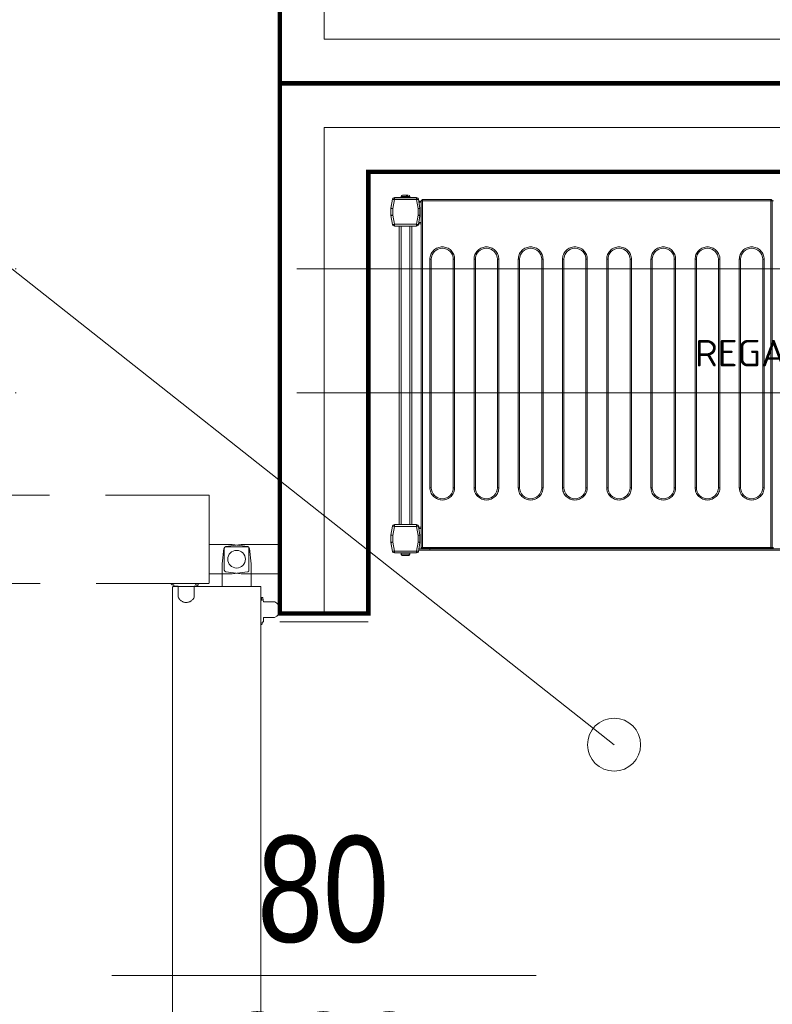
# Model space of a CAD drawing. Header units: millimetres. Extents: x -13532 to 2392, y -5241 to 5322.
# Tile 174 of 256: x -11407 to -11322, y 2129 to 2240. Entities that reach past the tile are written whole.
import ezdxf

# ---------------------------------------------------------------- set-up
doc = ezdxf.new("R2010")
doc.units = ezdxf.units.MM
doc.linetypes.add('DASHED', pattern=[19.05, 12.7, -6.35])
doc.linetypes.add('KRESKAKROPKA2', pattern=[12.7, 6.35, -3.175, 0, -3.175])
doc.layers.get('0').update_dxf_attribs({"lineweight": 9, "true_color": 0x939393})
doc.layers.get('Defpoints').update_dxf_attribs({"true_color": 0xdae6d4})
for name, color, linetype, lineweight, true_color in [('a___wymiary', 7, 'Continuous', 5, 0x666666), ('batting - AGP1', 7, 'Continuous', 5, 0xadadad), ('drzwi - AGP1', 7, 'Continuous', 13, 0x7f7f7f), ('Komory', 7, 'Continuous', 9, 0xcfcfcf), ('Meble - AGP1', 7, 'Continuous', 15, 0x999999), ('OPIS - AGP1', 7, 'Continuous', 0, 0x7f7f7f), ('OSI', 7, 'KRESKAKROPKA2', 5, 0x7f7f7f), ('Regały', 7, 'Continuous', 9, 0xcfcfcf), ('WYMIARY - AGP1', 7, 'Continuous', 5, 0x716d5a)]:
    doc.layers.add(name, color=color, linetype=linetype, lineweight=lineweight, true_color=true_color)
doc.layers.add('cz-sr', color=150, linetype='Continuous', lineweight=15)
doc.styles.add('ARIAL', font='arial.ttf', dxfattribs={"width": 0.8})
doc.styles.add('ARIAL NARROW', font='ARIALN.TTF', dxfattribs={"width": 0.9})
doc.styles.add('RomanS', font='simplex.shx')
doc.linetypes.add('BATTING', pattern='A,0.0001,-0.1,[134,ltypeshp.shx,S=0.1,R=0,X=-0.1,Y=0],-0.2,[134,ltypeshp.shx,S=0.1,R=180,X=0.1,Y=0],-0.1', length=0.4001)
doc.dimstyles.new('wymiary agp1', dxfattribs={"dimtxt": 15, "dimasz": 5, "dimexe": 5, "dimexo": 5, "dimgap": 1.8, "dimtad": 1, "dimdec": 3, "dimrnd": 0.5, "dimdsep": 46, "dimtxsty": 'ARIAL NARROW', "dimblk": 'znacznik', "dimcen": 1.5, "dimse1": 1, "dimse2": 1, "dimclrd": 256, "dimclre": 256, "dimazin": 0, "dimtfac": 1, "dimtdec": 3, "dimtmove": 1, "dimatfit": 3, "dimldrblk": 'znacznik', "dimfxl": 1000, "dimfxlon": 1, "dimlwd": -1, "dimarcsym": 0})

# ---------------------------------------------------------------- blocks, each defined once
blk = doc.blocks.new('*U385')
at = {"const_width": 0.5}
blk.add_lwpolyline([(140, 190), (140, 200), (200, 200), (200, 0), (0, 0), (0, 200), (60, 200), (60, 190), (10, 190), (10, 10), (190, 10), (190, 190)], close=True, dxfattribs=at)
at = {"layer": 'batting - AGP1', "linetype": 'BATTING', "ltscale": 11}
blk.add_lwpolyline([(60, 195), (5, 195), (5, 5), (195, 5), (195, 195), (140, 195)], dxfattribs=at)
blk = doc.blocks.new('*U387')
at = {"layer": 'Meble - AGP1', "lineweight": 15}
for p, q in [((1.73, 0), (1.82, 0)), ((0.18, -0.47), (0, -1.51)), ((0.18, -0.47), (0, -1.5)), ((0.38, -0.51), (0.2, -1.53)), ((2.9, -0.3), (0.38, -0.3)), ((0.38, -0.31), (0.38, -0.51)), ((2.9, -0.31), (0.38, -0.31)), ((2.9, -0.51), (0.38, -0.51)), ((1.17, -0.15), (1.17, -0.3)), ((2.12, -0.15), (1.17, -0.15)), ((1.88, -0.12), (1.76, -0.12)), ((2.12, -0.3), (2.12, -0.15)), ((2.9, -0.51), (2.9, -0.31)), ((3.08, -1.53), (2.9, -0.51)), ((3.28, -1.51), (3.1, -0.47)), ((3.28, -1.5), (3.1, -0.47)), ((3.43, -0.68), (3.14, -0.68)), ((3.43, -0.82), (3.16, -0.82)), ((3.43, -0.67), (3.43, -39.87)), ((3.58, -0.67), (3.43, -0.67)), ((3.58, -0.52), (3.58, -0.52)), ((42.98, -0.52), (3.58, -0.52)), ((3.58, -0.52), (3.58, -0.67)), ((42.98, -0.67), (3.58, -0.67)), ((3.58, -0.67), (3.58, -39.87)), ((42.98, -0.52), (42.98, -0.52)), ((42.98, -0.67), (42.98, -0.52)), ((43.13, -0.67), (42.98, -0.67)), ((42.98, -39.87), (42.98, -0.67)), ((43.13, -39.87), (43.13, -0.67)), ((43.28, -0.67), (43.13, -0.67)), ((0, -1.5), (0, -2.3)), ((0, -1.51), (0, -2.29)), ((0.2, -1.53), (0.2, -2.29)), ((3.08, -2.29), (3.08, -1.53)), ((3.28, -1.51), (3.28, -1.5)), ((3.28, -2.29), (3.28, -1.51)), ((0, -2.29), (0.2, -2.29)), ((0, -2.3), (0, -2.3)), ((0, -2.33), (0.18, -3.34)), ((0.2, -2.29), (0.38, -3.31)), ((0.38, -3.31), (2.9, -3.31)), ((0.38, -3.31), (0.38, -3.51)), ((2.9, -3.31), (3.08, -2.29)), ((2.9, -3.51), (2.9, -3.31)), ((3.08, -2.29), (3.28, -2.29)), ((3.1, -3.34), (3.28, -2.33)), ((3.43, -3.28), (3.12, -3.28)), ((3.28, -2.38), (3.15, -3.12)), ((3.43, -3.12), (3.15, -3.12)), ((3.28, -2.3), (3.28, -2.29)), ((3.28, -2.3), (3.28, -2.38)), ((3.28, -2.3), (3.28, -2.3)), ((0.38, -3.51), (2.9, -3.51)), ((0.94, -3.51), (0.94, -37.3)), ((1.14, -3.51), (1.14, -37.3)), ((2.14, -3.51), (2.14, -37.3)), ((2.34, -3.51), (2.34, -37.3)), ((4.4, -33.12), (4.4, -7.27)), ((4.4, -7.27), (4.55, -7.27)), ((4.55, -33.12), (4.55, -7.27)), ((7.05, -7.27), (7.05, -33.12)), ((7.05, -7.27), (7.2, -7.27)), ((7.2, -7.27), (7.2, -33.12)), ((9.4, -33.12), (9.4, -7.27)), ((9.4, -7.27), (9.55, -7.27)), ((9.55, -33.12), (9.55, -7.27)), ((12.05, -7.27), (12.05, -33.12)), ((12.05, -7.27), (12.2, -7.27)), ((12.2, -7.27), (12.2, -33.12)), ((14.4, -33.12), (14.4, -7.27)), ((14.4, -7.27), (14.55, -7.27)), ((14.55, -33.12), (14.55, -7.27)), ((17.05, -7.27), (17.05, -33.12)), ((17.05, -7.27), (17.2, -7.27)), ((17.2, -7.27), (17.2, -33.12)), ((19.4, -33.12), (19.4, -7.27)), ((19.4, -7.27), (19.55, -7.27)), ((19.55, -33.12), (19.55, -7.27)), ((22.05, -7.27), (22.05, -33.12)), ((22.05, -7.27), (22.2, -7.27)), ((22.2, -7.27), (22.2, -33.12)), ((24.4, -33.12), (24.4, -7.27)), ((24.4, -7.27), (24.55, -7.27)), ((24.55, -33.12), (24.55, -7.27)), ((27.05, -7.27), (27.05, -33.12)), ((27.05, -7.27), (27.2, -7.27)), ((27.2, -7.27), (27.2, -33.12)), ((29.4, -33.12), (29.4, -7.27)), ((29.4, -7.27), (29.55, -7.27)), ((29.55, -33.12), (29.55, -7.27)), ((32.05, -7.27), (32.05, -33.12)), ((32.05, -7.27), (32.2, -7.27)), ((32.2, -7.27), (32.2, -33.12)), ((34.4, -33.12), (34.4, -7.27)), ((34.4, -7.27), (34.55, -7.27)), ((34.55, -33.12), (34.55, -7.27)), ((37.05, -7.27), (37.05, -33.12)), ((37.05, -7.27), (37.2, -7.27)), ((37.2, -7.27), (37.2, -33.12)), ((39.4, -33.12), (39.4, -7.27)), ((39.4, -7.27), (39.55, -7.27)), ((39.55, -33.12), (39.55, -7.27)), ((42.05, -7.27), (42.05, -33.12)), ((42.05, -7.27), (42.2, -7.27)), ((42.2, -7.27), (42.2, -33.12)), ((4.4, -33.12), (4.55, -33.12)), ((7.2, -33.12), (7.05, -33.12)), ((9.4, -33.12), (9.55, -33.12)), ((12.2, -33.12), (12.05, -33.12)), ((14.4, -33.12), (14.55, -33.12)), ((17.2, -33.12), (17.05, -33.12)), ((19.4, -33.12), (19.55, -33.12)), ((22.2, -33.12), (22.05, -33.12)), ((24.4, -33.12), (24.55, -33.12)), ((27.2, -33.12), (27.05, -33.12)), ((29.4, -33.12), (29.55, -33.12)), ((32.2, -33.12), (32.05, -33.12)), ((34.4, -33.12), (34.55, -33.12)), ((37.2, -33.12), (37.05, -33.12)), ((39.4, -33.12), (39.55, -33.12)), ((42.2, -33.12), (42.05, -33.12)), ((0.18, -37.47), (0, -38.5)), ((0, -38.5), (0.18, -37.47)), ((0.38, -37.5), (0.2, -38.52)), ((0.38, -37.3), (0.38, -37.5)), ((2.9, -37.3), (0.38, -37.3)), ((2.9, -37.5), (0.38, -37.5)), ((2.9, -37.5), (2.9, -37.3)), ((3.08, -38.52), (2.9, -37.5)), ((3.28, -38.5), (3.1, -37.47)), ((3.43, -37.58), (3.12, -37.58)), ((3.15, -37.73), (3.28, -38.48)), ((3.43, -37.73), (3.15, -37.73)), ((0, -38.5), (0, -39.28)), ((0, -39.3), (0, -38.5)), ((0.2, -38.52), (0.2, -39.28)), ((3.08, -39.28), (3.08, -38.52)), ((3.28, -38.48), (3.28, -38.5)), ((3.28, -39.28), (3.28, -38.5)), ((0, -39.28), (0.2, -39.28)), ((0.18, -40.33), (0, -39.3)), ((0, -39.32), (0.18, -40.33)), ((0.2, -39.28), (0.38, -40.3)), ((2.9, -40.3), (3.08, -39.28)), ((3.08, -39.28), (3.28, -39.28)), ((3.1, -40.33), (3.28, -39.32)), ((4.38, -40.03), (3.16, -40.03)), ((3.28, -39.28), (3.28, -39.3)), ((3.28, -39.3), (3.28, -39.32)), ((3.43, -39.87), (3.58, -39.87)), ((3.58, -39.87), (42.98, -39.87)), ((3.58, -39.97), (3.58, -39.87)), ((3.58, -40.02), (3.58, -39.97)), ((3.58, -40.02), (42.98, -40.02)), ((4.38, -40.02), (4.38, -40.03)), ((131.28, -40.03), (4.38, -40.03)), ((4.38, -40.03), (4.38, -40.18)), ((42.98, -39.87), (42.98, -39.97)), ((42.98, -39.87), (43.13, -39.87)), ((42.98, -39.97), (42.98, -40.02)), ((43.13, -39.87), (43.28, -39.87)), ((0.38, -40.3), (2.9, -40.3)), ((0.38, -40.3), (0.38, -40.5)), ((0.38, -40.5), (2.9, -40.5)), ((1.17, -40.5), (1.17, -40.65)), ((1.17, -40.65), (2.12, -40.65)), ((1.17, -40.68), (1.17, -40.68)), ((2.11, -40.68), (2.11, -40.68)), ((2.12, -40.65), (2.12, -40.5)), ((2.9, -40.5), (2.9, -40.3)), ((4.38, -40.18), (3.13, -40.18)), ((131.28, -40.18), (4.38, -40.18))]:
    blk.add_line(p, q, dxfattribs=at)
at = {"layer": 'Meble - AGP1', "lineweight": 15, "flags": 128}
for points in [[(0.38, -0.51), (0.34, -0.5), (0.3, -0.5), (0.27, -0.49), (0.24, -0.48), (0.22, -0.48), (0.2, -0.48), (0.19, -0.47), (0.18, -0.47)], [(3.1, -0.47), (3.1, -0.47), (3.09, -0.48), (3.07, -0.48), (3.04, -0.48), (3.01, -0.49), (2.98, -0.5), (2.94, -0.5), (2.9, -0.51)], [(0, -1.51), (0, -1.51), (0.01, -1.51), (0.03, -1.51), (0.05, -1.51), (0.07, -1.52), (0.1, -1.52), (0.13, -1.52), (0.17, -1.52), (0.2, -1.53)], [(3.08, -1.53), (3.12, -1.52), (3.16, -1.52), (3.19, -1.52), (3.22, -1.51), (3.25, -1.51), (3.27, -1.51), (3.28, -1.51), (3.28, -1.51)], [(0.2, -2.29), (0.16, -2.3), (0.12, -2.3), (0.09, -2.31), (0.06, -2.32), (0.04, -2.32), (0.02, -2.32), (0.01, -2.33), (0, -2.33)], [(0.18, -3.34), (0.19, -3.34), (0.2, -3.34), (0.22, -3.34), (0.24, -3.33), (0.27, -3.33), (0.3, -3.32), (0.34, -3.32), (0.38, -3.31)], [(2.9, -3.31), (2.94, -3.32), (2.98, -3.32), (3.01, -3.33), (3.04, -3.33), (3.07, -3.34), (3.09, -3.34), (3.1, -3.34), (3.1, -3.34)], [(3.28, -2.33), (3.28, -2.33), (3.27, -2.32), (3.25, -2.32), (3.22, -2.32), (3.19, -2.31), (3.16, -2.3), (3.12, -2.3), (3.08, -2.29)], [(3.15, -3.12), (3.15, -3.15), (3.14, -3.18), (3.14, -3.2), (3.13, -3.22), (3.13, -3.24), (3.13, -3.25), (3.13, -3.27), (3.12, -3.27), (3.12, -3.28)], [(0.38, -37.5), (0.34, -37.49), (0.3, -37.49), (0.27, -37.48), (0.24, -37.48), (0.22, -37.47), (0.2, -37.47), (0.19, -37.47), (0.18, -37.47)], [(3.1, -37.47), (3.1, -37.47), (3.09, -37.47), (3.07, -37.47), (3.04, -37.48), (3.01, -37.48), (2.98, -37.49), (2.94, -37.49), (2.9, -37.5)], [(3.12, -37.58), (3.13, -37.58), (3.13, -37.59), (3.13, -37.6), (3.13, -37.62), (3.14, -37.64), (3.14, -37.67), (3.15, -37.7), (3.15, -37.73)], [(0, -38.5), (0, -38.5), (0.02, -38.5), (0.03, -38.5), (0.06, -38.51), (0.09, -38.51), (0.12, -38.51), (0.16, -38.51), (0.2, -38.52)], [(3.08, -38.52), (3.12, -38.51), (3.15, -38.51), (3.18, -38.51), (3.21, -38.51), (3.24, -38.5), (3.26, -38.5), (3.27, -38.5), (3.28, -38.5), (3.28, -38.5)], [(0.2, -39.28), (0.16, -39.29), (0.12, -39.3), (0.09, -39.3), (0.06, -39.31), (0.04, -39.31), (0.02, -39.31), (0.01, -39.32), (0, -39.32)], [(3.28, -39.32), (3.28, -39.32), (3.27, -39.31), (3.25, -39.31), (3.22, -39.31), (3.19, -39.3), (3.16, -39.3), (3.12, -39.29), (3.08, -39.28)], [(0.18, -40.33), (0.19, -40.33), (0.2, -40.33), (0.22, -40.33), (0.24, -40.32), (0.27, -40.32), (0.3, -40.31), (0.34, -40.31), (0.38, -40.3)], [(2.9, -40.3), (2.94, -40.31), (2.98, -40.31), (3.01, -40.32), (3.04, -40.32), (3.07, -40.33), (3.09, -40.33), (3.1, -40.33), (3.1, -40.33)]]:
    blk.add_lwpolyline(points, dxfattribs=at)
at = {"layer": 'Meble - AGP1', "lineweight": 15}
for centre, radius, start, end in [((0.38, -0.5), 0.2, 90, 170), ((0.38, -0.51), 0.2, 90, 170), ((1.32, -0.15), 0.15, 90, 180), ((1.97, -0.15), 0.15, 0, 90), ((2.9, -0.5), 0.2, 10, 90), ((2.9, -0.51), 0.2, 10, 90), ((0.2, -2.29), 0.2, 180, 190), ((3.08, -2.29), 0.2, 350, 0), ((0.38, -3.31), 0.2, 190, 270), ((2.9, -3.31), 0.2, 270, 350), ((5.8, -7.27), 1.25, 0, 180), ((10.8, -7.27), 1.25, 0, 180), ((15.8, -7.27), 1.25, 0, 180), ((20.8, -7.27), 1.25, 0, 180), ((25.8, -7.27), 1.25, 0, 180), ((30.8, -7.27), 1.25, 0, 180), ((35.8, -7.27), 1.25, 0, 180), ((40.8, -7.27), 1.25, 0, 180), ((5.8, -33.12), 1.25, 180, 0), ((10.8, -33.12), 1.25, 180, 0), ((15.8, -33.12), 1.25, 180, 0), ((20.8, -33.12), 1.25, 180, 0), ((25.8, -33.12), 1.25, 180, 0), ((30.8, -33.12), 1.25, 180, 0), ((35.8, -33.12), 1.25, 180, 0), ((40.8, -33.12), 1.25, 180, 0), ((0.38, -37.5), 0.2, 90, 170), ((0.38, -37.5), 0.2, 90, 170), ((2.9, -37.5), 0.2, 10, 90), ((0.2, -39.28), 0.2, 180, 190), ((3.08, -39.28), 0.2, 350, 0), ((3.58, -39.87), 0.15, 180, 270), ((42.98, -39.87), 0.15, 270, 0), ((43.28, -39.87), 0.15, 180, 270), ((0.38, -40.3), 0.2, 190, 270), ((0.38, -40.3), 0.2, 190, 270), ((1.32, -40.65), 0.15, 180, 191.537), ((1.97, -40.65), 0.15, 348.463, 0), ((2.9, -40.3), 0.2, 270, 350)]:
    blk.add_arc(centre, radius, start, end, dxfattribs=at)
for points, knots in [([(1.71, 0), (1.67, 0), (1.6, 0), (1.49, 0), (1.39, 0), (1.34, 0), (1.31, 0), (1.32, 0), (1.32, 0)], [0, 0, 0, 0, 0.188945, 0.389816, 0.590684, 0.779625, 0.968579, 1, 1, 1, 1]), ([(1.76, -0.12), (1.76, -0.1), (1.76, -0.07), (1.75, -0.03), (1.73, -0.01), (1.72, 0), (1.71, 0)], [0, 0, 0, 0, 0.243636, 0.487267, 0.73198, 1, 1, 1, 1]), ([(1.92, 0), (1.91, 0), (1.89, 0), (1.85, 0), (1.82, 0)], [0, 0, 0, 0, 0.31192, 1, 1, 1, 1]), ([(1.82, 0), (1.83, 0), (1.84, -0.01), (1.86, -0.03), (1.87, -0.07), (1.87, -0.1), (1.88, -0.12)], [0, 0, 0, 0, 0.250222, 0.500532, 0.748158, 1, 1, 1, 1]), ([(3.58, -0.52), (3.57, -0.52), (3.55, -0.52), (3.52, -0.53), (3.5, -0.55), (3.47, -0.57), (3.44, -0.61), (3.44, -0.65), (3.43, -0.67)], [0, 0, 0, 0, 0.130769, 0.260026, 0.387968, 0.514575, 0.761736, 1, 1, 1, 1]), ([(43.13, -0.67), (43.13, -0.65), (43.13, -0.61), (43.1, -0.57), (43.07, -0.55), (43.04, -0.53), (43.01, -0.52), (42.99, -0.52), (42.98, -0.52)], [0, 0, 0, 0, 0.238262, 0.485424, 0.612031, 0.739977, 0.869231, 1, 1, 1, 1]), ([(4.4, -7.27), (4.41, -7.18), (4.42, -7), (4.49, -6.74), (4.62, -6.49), (4.81, -6.27), (5.03, -6.09), (5.28, -5.96), (5.54, -5.88), (5.8, -5.86), (6.06, -5.88), (6.33, -5.96), (6.58, -6.09), (6.8, -6.27), (6.98, -6.49), (7.11, -6.74), (7.19, -7), (7.2, -7.18), (7.2, -7.27)], [0, 0, 0, 0, 0.058258, 0.120006, 0.18432, 0.25, 0.31568, 0.379994, 0.441742, 0.5, 0.558258, 0.620006, 0.68432, 0.75, 0.81568, 0.879994, 0.941742, 1, 1, 1, 1]), ([(9.4, -7.27), (9.41, -7.18), (9.42, -7), (9.49, -6.74), (9.62, -6.49), (9.81, -6.27), (10.03, -6.09), (10.28, -5.96), (10.54, -5.88), (10.8, -5.86), (11.06, -5.88), (11.33, -5.96), (11.58, -6.09), (11.8, -6.27), (11.98, -6.49), (12.11, -6.74), (12.19, -7), (12.2, -7.18), (12.2, -7.27)], [0, 0, 0, 0, 0.058258, 0.120006, 0.18432, 0.25, 0.31568, 0.379994, 0.441742, 0.5, 0.558258, 0.620006, 0.68432, 0.75, 0.81568, 0.879994, 0.941742, 1, 1, 1, 1]), ([(14.4, -7.27), (14.41, -7.18), (14.42, -7), (14.49, -6.74), (14.62, -6.49), (14.81, -6.27), (15.03, -6.09), (15.28, -5.96), (15.54, -5.88), (15.8, -5.86), (16.06, -5.88), (16.33, -5.96), (16.58, -6.09), (16.8, -6.27), (16.98, -6.49), (17.11, -6.74), (17.19, -7), (17.2, -7.18), (17.2, -7.27)], [0, 0, 0, 0, 0.058258, 0.120006, 0.18432, 0.25, 0.31568, 0.379994, 0.441742, 0.5, 0.558258, 0.620006, 0.68432, 0.75, 0.81568, 0.879994, 0.941742, 1, 1, 1, 1]), ([(19.4, -7.27), (19.41, -7.18), (19.42, -7), (19.49, -6.74), (19.62, -6.49), (19.81, -6.27), (20.03, -6.09), (20.28, -5.96), (20.54, -5.88), (20.8, -5.86), (21.06, -5.88), (21.33, -5.96), (21.58, -6.09), (21.8, -6.27), (21.98, -6.49), (22.11, -6.74), (22.19, -7), (22.2, -7.18), (22.2, -7.27)], [0, 0, 0, 0, 0.058258, 0.120006, 0.18432, 0.25, 0.31568, 0.379994, 0.441742, 0.5, 0.558258, 0.620006, 0.68432, 0.75, 0.81568, 0.879994, 0.941742, 1, 1, 1, 1]), ([(24.4, -7.27), (24.41, -7.18), (24.42, -7), (24.49, -6.74), (24.62, -6.49), (24.81, -6.27), (25.03, -6.09), (25.28, -5.96), (25.54, -5.88), (25.8, -5.86), (26.06, -5.88), (26.33, -5.96), (26.58, -6.09), (26.8, -6.27), (26.98, -6.49), (27.11, -6.74), (27.19, -7), (27.2, -7.18), (27.2, -7.27)], [0, 0, 0, 0, 0.058258, 0.120006, 0.18432, 0.25, 0.31568, 0.379994, 0.441742, 0.5, 0.558258, 0.620006, 0.68432, 0.75, 0.81568, 0.879994, 0.941742, 1, 1, 1, 1]), ([(29.4, -7.27), (29.41, -7.18), (29.42, -7), (29.49, -6.74), (29.62, -6.49), (29.81, -6.27), (30.03, -6.09), (30.28, -5.96), (30.54, -5.88), (30.8, -5.86), (31.06, -5.88), (31.33, -5.96), (31.58, -6.09), (31.8, -6.27), (31.98, -6.49), (32.11, -6.74), (32.19, -7), (32.2, -7.18), (32.2, -7.27)], [0, 0, 0, 0, 0.058258, 0.120006, 0.18432, 0.25, 0.31568, 0.379994, 0.441742, 0.5, 0.558258, 0.620006, 0.68432, 0.75, 0.81568, 0.879994, 0.941742, 1, 1, 1, 1]), ([(34.4, -7.27), (34.41, -7.18), (34.42, -7), (34.49, -6.74), (34.62, -6.49), (34.81, -6.27), (35.03, -6.09), (35.28, -5.96), (35.54, -5.88), (35.8, -5.86), (36.06, -5.88), (36.33, -5.96), (36.58, -6.09), (36.8, -6.27), (36.98, -6.49), (37.11, -6.74), (37.19, -7), (37.2, -7.18), (37.2, -7.27)], [0, 0, 0, 0, 0.058258, 0.120006, 0.18432, 0.25, 0.31568, 0.379994, 0.441742, 0.5, 0.558258, 0.620006, 0.68432, 0.75, 0.81568, 0.879994, 0.941742, 1, 1, 1, 1]), ([(39.4, -7.27), (39.41, -7.18), (39.42, -7), (39.49, -6.74), (39.62, -6.49), (39.81, -6.27), (40.03, -6.09), (40.28, -5.96), (40.54, -5.88), (40.8, -5.86), (41.06, -5.88), (41.33, -5.96), (41.58, -6.09), (41.8, -6.27), (41.98, -6.49), (42.11, -6.74), (42.19, -7), (42.2, -7.18), (42.2, -7.27)], [0, 0, 0, 0, 0.058258, 0.120006, 0.18432, 0.25, 0.31568, 0.379994, 0.441742, 0.5, 0.558258, 0.620005, 0.68432, 0.75, 0.81568, 0.879994, 0.941742, 1, 1, 1, 1]), ([(7.2, -33.12), (7.2, -33.2), (7.19, -33.38), (7.11, -33.64), (6.98, -33.89), (6.8, -34.11), (6.58, -34.29), (6.33, -34.42), (6.06, -34.5), (5.8, -34.52), (5.54, -34.5), (5.28, -34.42), (5.03, -34.29), (4.81, -34.11), (4.62, -33.89), (4.49, -33.64), (4.42, -33.38), (4.41, -33.2), (4.4, -33.12)], [0, 0, 0, 0, 0.058258, 0.120006, 0.18432, 0.25, 0.31568, 0.379994, 0.441742, 0.5, 0.558258, 0.620006, 0.68432, 0.75, 0.81568, 0.879994, 0.941742, 1, 1, 1, 1]), ([(12.2, -33.12), (12.2, -33.2), (12.19, -33.38), (12.11, -33.64), (11.98, -33.89), (11.8, -34.11), (11.58, -34.29), (11.33, -34.42), (11.06, -34.5), (10.8, -34.52), (10.54, -34.5), (10.28, -34.42), (10.03, -34.29), (9.81, -34.11), (9.62, -33.89), (9.49, -33.64), (9.42, -33.38), (9.41, -33.2), (9.4, -33.12)], [0, 0, 0, 0, 0.058258, 0.120006, 0.18432, 0.25, 0.31568, 0.379994, 0.441742, 0.5, 0.558258, 0.620006, 0.68432, 0.75, 0.81568, 0.879994, 0.941742, 1, 1, 1, 1]), ([(17.2, -33.12), (17.2, -33.2), (17.19, -33.38), (17.11, -33.64), (16.98, -33.89), (16.8, -34.11), (16.58, -34.29), (16.33, -34.42), (16.06, -34.5), (15.8, -34.52), (15.54, -34.5), (15.28, -34.42), (15.03, -34.29), (14.81, -34.11), (14.62, -33.89), (14.49, -33.64), (14.42, -33.38), (14.41, -33.2), (14.4, -33.12)], [0, 0, 0, 0, 0.058258, 0.120006, 0.18432, 0.25, 0.31568, 0.379994, 0.441742, 0.5, 0.558258, 0.620006, 0.68432, 0.75, 0.81568, 0.879994, 0.941742, 1, 1, 1, 1]), ([(22.2, -33.12), (22.2, -33.2), (22.19, -33.38), (22.11, -33.64), (21.98, -33.89), (21.8, -34.11), (21.58, -34.29), (21.33, -34.42), (21.06, -34.5), (20.8, -34.52), (20.54, -34.5), (20.28, -34.42), (20.03, -34.29), (19.81, -34.11), (19.62, -33.89), (19.49, -33.64), (19.42, -33.38), (19.41, -33.2), (19.4, -33.12)], [0, 0, 0, 0, 0.058258, 0.120006, 0.18432, 0.25, 0.31568, 0.379994, 0.441742, 0.5, 0.558258, 0.620006, 0.684321, 0.75, 0.81568, 0.879994, 0.941742, 1, 1, 1, 1]), ([(27.2, -33.12), (27.2, -33.2), (27.19, -33.38), (27.11, -33.64), (26.98, -33.89), (26.8, -34.11), (26.58, -34.29), (26.33, -34.42), (26.06, -34.5), (25.8, -34.52), (25.54, -34.5), (25.28, -34.42), (25.03, -34.29), (24.81, -34.11), (24.62, -33.89), (24.49, -33.64), (24.42, -33.38), (24.41, -33.2), (24.4, -33.12)], [0, 0, 0, 0, 0.058258, 0.120005, 0.18432, 0.25, 0.31568, 0.379994, 0.441742, 0.5, 0.558258, 0.620006, 0.684321, 0.75, 0.81568, 0.879994, 0.941742, 1, 1, 1, 1]), ([(32.2, -33.12), (32.2, -33.2), (32.19, -33.38), (32.11, -33.64), (31.98, -33.89), (31.8, -34.11), (31.58, -34.29), (31.33, -34.42), (31.06, -34.5), (30.8, -34.52), (30.54, -34.5), (30.28, -34.42), (30.03, -34.29), (29.81, -34.11), (29.62, -33.89), (29.49, -33.64), (29.42, -33.38), (29.41, -33.2), (29.4, -33.12)], [0, 0, 0, 0, 0.058258, 0.1200055, 0.1843203, 0.2500001, 0.3156796, 0.3799944, 0.441742, 0.5000001, 0.5582579, 0.6200055, 0.6843203, 0.7499998, 0.8156796, 0.8799944, 0.941742, 1, 1, 1, 1]), ([(37.2, -33.12), (37.2, -33.2), (37.19, -33.38), (37.11, -33.64), (36.98, -33.89), (36.8, -34.11), (36.58, -34.29), (36.33, -34.42), (36.06, -34.5), (35.8, -34.52), (35.54, -34.5), (35.28, -34.42), (35.03, -34.29), (34.81, -34.11), (34.62, -33.89), (34.49, -33.64), (34.42, -33.38), (34.41, -33.2), (34.4, -33.12)], [0, 0, 0, 0, 0.058258, 0.1200055, 0.1843201, 0.2499999, 0.3156797, 0.3799945, 0.4417421, 0.4999999, 0.558258, 0.6200056, 0.6843204, 0.7499999, 0.8156796, 0.8799944, 0.941742, 1, 1, 1, 1]), ([(42.2, -33.12), (42.2, -33.2), (42.19, -33.38), (42.11, -33.64), (41.98, -33.89), (41.8, -34.11), (41.58, -34.29), (41.33, -34.42), (41.06, -34.5), (40.8, -34.52), (40.54, -34.5), (40.28, -34.42), (40.03, -34.29), (39.81, -34.11), (39.62, -33.89), (39.49, -33.64), (39.42, -33.38), (39.41, -33.2), (39.4, -33.12)], [0, 0, 0, 0, 0.058258, 0.120005, 0.18432, 0.25, 0.315679, 0.379995, 0.441742, 0.5, 0.558258, 0.620006, 0.68432, 0.75, 0.81568, 0.879994, 0.941742, 1, 1, 1, 1]), ([(1.17, -40.68), (1.18, -40.7), (1.19, -40.73), (1.22, -40.77), (1.27, -40.79), (1.3, -40.8), (1.32, -40.8)], [0, 0, 0, 0, 0.243643, 0.487245, 0.731956, 1, 1, 1, 1]), ([(1.32, -40.8), (1.33, -40.8), (1.35, -40.8), (1.43, -40.8), (1.53, -40.8), (1.64, -40.8), (1.75, -40.8), (1.85, -40.8), (1.93, -40.8), (1.95, -40.8), (1.96, -40.8)], [0, 0, 0, 0, 0.121175, 0.250001, 0.378823, 0.5, 0.621177, 0.749999, 0.878825, 1, 1, 1, 1]), ([(1.96, -40.8), (1.98, -40.8), (2.01, -40.79), (2.06, -40.77), (2.09, -40.73), (2.1, -40.7), (2.11, -40.68)], [0, 0, 0, 0, 0.250219, 0.500551, 0.74815, 1, 1, 1, 1])]:
    blk.add_open_spline(points, degree=3, knots=knots, dxfattribs=at)
at = {"layer": 'Meble - AGP1', "insert": (67.85, -20.4), "char_height": 3, "width": 135.7, "attachment_point": 5, "style": 'RomanS'}
blk.add_mtext('REGAŁ CHŁODNICZY MAGAZYNOWY\\P1357x408mm', dxfattribs=at)
blk = doc.blocks.new('*U386')
at = {"layer": 'drzwi - AGP1', "color": 254, "linetype": 'DASHED', "true_color": 0xe5e5e5, "transparency": 33554684}
blk.add_lwpolyline([(84.43, 13, -0.414214), (84.35, 13.08), (84.35, 100.92, -0.414214), (84.43, 101), (94.27, 101, -0.414814), (94.35, 100.93), (94.35, 13.09, -0.414814), (94.27, 13), (84.43, 13)], format="xyb", dxfattribs=at)
at = {"layer": 'drzwi - AGP1', "transparency": 33554684}
for points in [[(84, 7.23, -0.414214), (83.92, 7.15), (-3.92, 7.15, -0.414214), (-4, 7.23), (-4, 17.07, -0.414814), (-3.93, 17.15), (83.91, 17.15, -0.414814), (84, 17.07), (84, 7.23)], [(79.99, 6.95), (79.99, 7), (79.89, 7, -0.175422), (79.7, 7.07, -0.244753), (79.69, 7.09), (79.69, 7.12, -0.414214), (79.72, 7.15), (82.47, 7.15, -0.414214), (82.49, 7.12), (82.49, 7.09, -0.200685), (82.48, 7.07), (82.43, 7.03), (82.75, 7.1), (82.76, 7.05, -0.414214), (82.68, 6.93), (82.29, 6.85), (82.29, 5.57, -0.649069), (80.49, 5.6), (80.49, 6.85), (80.09, 6.85, -0.414214), (79.99, 6.95)]]:
    blk.add_lwpolyline(points, format="xyb", dxfattribs=at)
at = {"layer": 'drzwi - AGP1', "linetype": 'DASHED', "transparency": 33554684}
blk.add_lwpolyline([(84.15, 17.01), (84.2, 17.01), (84.2, 17.11, -0.175422), (84.27, 17.3, -0.244753), (84.29, 17.31), (84.32, 17.31, -0.414214), (84.35, 17.29), (84.35, 14.54, -0.414214), (84.32, 14.51), (84.29, 14.51, -0.200685), (84.27, 14.52), (84.23, 14.57), (84.3, 14.25), (84.25, 14.24, -0.414214), (84.13, 14.32), (84.05, 14.71), (82.77, 14.71, -0.649069), (82.8, 16.51), (84.05, 16.51), (84.05, 16.91, -0.414214), (84.15, 17.01)], format="xyb", dxfattribs=at)
blk.add_lwpolyline([(85.45, 13), (85.45, 10.42), (85.66, 8.68, 0.379651), (85.86, 8.5), (88.34, 8.5, 0.379651), (88.54, 8.68), (88.75, 10.42), (88.75, 13)], format="xyb", close=True, dxfattribs=at)
at = {"layer": 'drzwi - AGP1', "transparency": 33554684}
for points in [[(84, 8.25), (86.58, 8.25), (88.32, 8.46, 0.379651), (88.5, 8.66), (88.5, 11.14, 0.379651), (88.32, 11.34), (86.58, 11.55), (84, 11.55)], [(88.75, 5), (88.75, 9.38), (88.54, 11.12, 0.379651), (88.34, 11.3), (85.86, 11.3, 0.379651), (85.66, 11.12), (85.45, 9.38), (85.45, 5)]]:
    blk.add_lwpolyline(points, format="xyb", close=True, dxfattribs=at)
blk.add_lwpolyline([(80, 5), (80, -5)], dxfattribs=at)
blk.add_circle((87.1, 9.9), 1, dxfattribs=at)
at = {"layer": 'drzwi - AGP1', "color": 254, "linetype": 'DASHED', "true_color": 0xe5e5e5, "transparency": 33554684}
blk.add_arc((87.1, 9.9), 91.13, 88.5842, 181.707, dxfattribs=at)
at = {"layer": 'OPIS - AGP1'}
blk.add_line((40, 24), (40, -24), dxfattribs=at)
at = {"layer": 'OPIS - AGP1', "insert": (55.78, 24.12), "char_height": 12, "width": 48, "attachment_point": 1, "rotation": 270, "style": 'ARIAL'}
blk.add_mtext('\\pxqc;{\\fArial|b0|i0|c238|p0;\\C7;80\\P200}', dxfattribs=at)
blk = doc.blocks.new('znacznik')
at = {"layer": 'a___wymiary'}
for p, q in [((0, 1.394), (0, -1.394)), ((1.394, 0), (-1.394, 0))]:
    blk.add_line(p, q, dxfattribs=at)
at = {"layer": 'a___wymiary', "const_width": 0.2}
blk.add_lwpolyline([(0.876, 0.876), (-0.876, -0.876)], dxfattribs=at)
blk = doc.blocks.new('*D578')
at = {"layer": 'Defpoints', "color": 0}
for p in [(-11417.37, 2432.85), (-11377.23, 2432.85), (-11511.73, 2028.97)]:
    blk.add_point(p, dxfattribs=at)
at = {"layer": 'WYMIARY - AGP1'}
blk.add_line((-11417.37, 2033.97), (-11417.37, 2427.85), dxfattribs=at)
at = {"layer": 'WYMIARY - AGP1', "xscale": 5, "yscale": 5, "zscale": 5}
for p, rotation in [((-11417.37, 2432.85), 90), ((-11417.37, 2028.97), 270)]:
    blk.add_blockref('znacznik', p, dxfattribs=dict(at, rotation=rotation))
at = {"layer": 'WYMIARY - AGP1', "color": 18, "true_color": 0x000000, "insert": (-11426.82, 2207.16), "char_height": 15, "attachment_point": 5, "rotation": 90, "style": 'ARIAL NARROW'}
blk.add_mtext('404', dxfattribs=at)
blk = doc.blocks.new('osi')
at = {"layer": 'OSI', "ltscale": 10}
for p, q in [((-11756.72, 2211.85), (-9340.14, 2211.85)), ((-11756.72, 2197.85), (-9340.14, 2197.85))]:
    blk.add_line(p, q, dxfattribs=at)

msp = doc.modelspace()

# ---------------------------------------------------------------- linework, layer by layer
at = {"layer": 'OPIS - AGP1'}
msp.add_lwpolyline([(-11574.4335, 2343.8313), (-11339.441, 2158.018)], dxfattribs=at)
msp.add_circle((-11339.441, 2158.018), 3, dxfattribs=at)

# ---------------------------------------------------------------- block references
at = {"layer": 'cz-sr'}
msp.add_blockref('osi', (0.0999, 0), dxfattribs=at)
at = {"layer": 'Komory', "xscale": -1}
for p, rotation in [((-11177.2342, 2432.8545), 89.99999999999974), ((-11177.2342, 2232.8545), 89.99999999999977)]:
    msp.add_blockref('*U385', p, dxfattribs=dict(at, rotation=rotation))
at = {"layer": 'Komory', "rotation": 89.99999999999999}
msp.add_blockref('*U386', (-11372.2342, 2091.9103), dxfattribs=at)
at = {"layer": 'Regały', "linetype": 'Continuous', "lineweight": 5}
msp.add_blockref('*U387', (-11364.6718, 2220.2195), dxfattribs=at)

# ---------------------------------------------------------------- dimensions: what is measured, and where the dimension line sits
at = {"layer": 'WYMIARY - AGP1'}
dim = msp.add_linear_dim(base=(-11417.366, 2432.8545), p1=(-11511.7308, 2028.9661), p2=(-11377.2342, 2432.8545), angle=90, dimstyle='wymiary agp1', override={"dimclrd": 256, "dimclre": 256}, dxfattribs=at)
dim.commit()
dim.dimension.update_dxf_attribs({"geometry": '*D578', "text_midpoint": (-11417.366, 2207.1593), "dimtype": 160})

doc.saveas('drawing.dxf')
